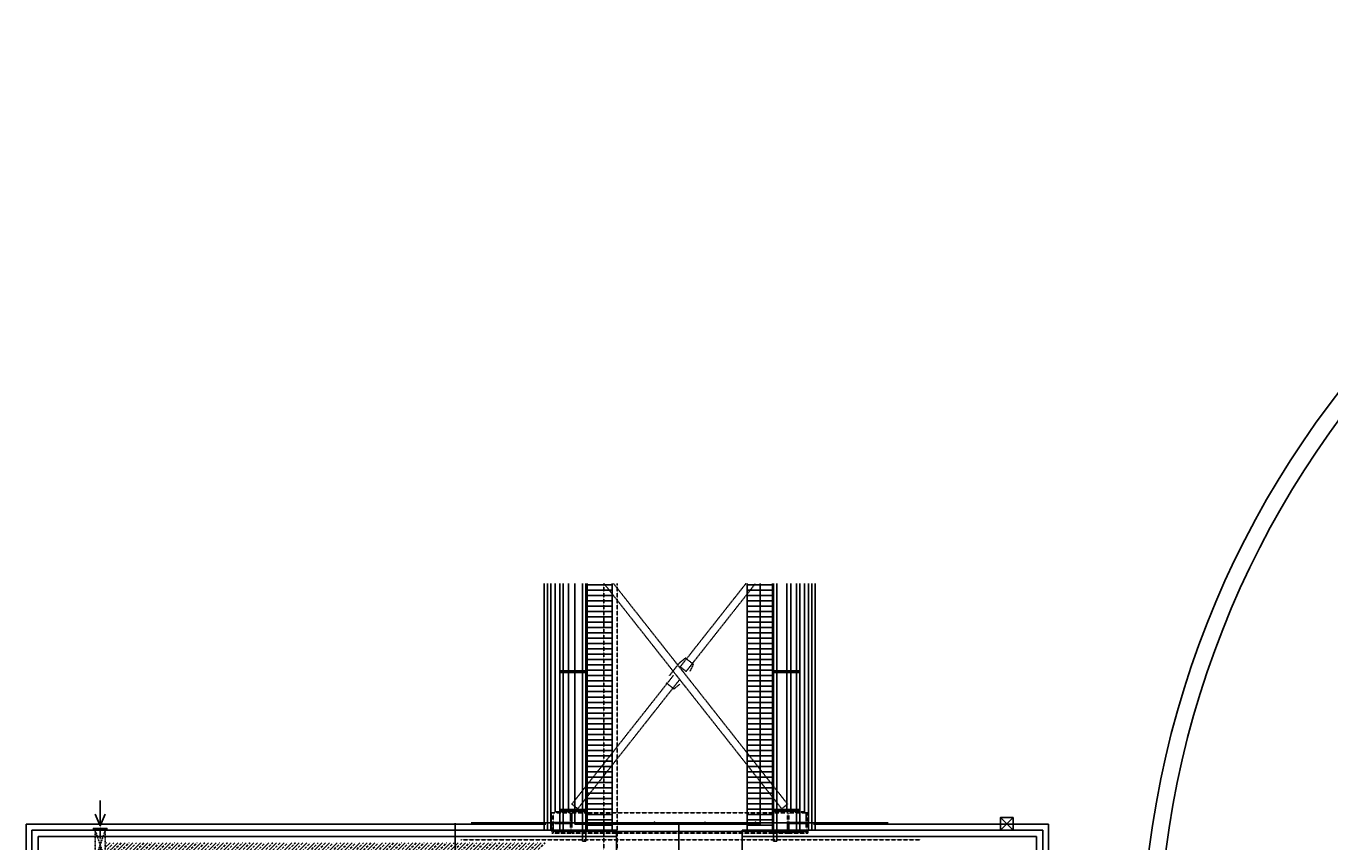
# Model space of a CAD drawing. Header units: inches. Extents: x -281236 to -70395, y 38777 to 102341.
# Tile 69 of 244: x -145148 to -143600, y 51655 to 52624. Entities that reach past the tile are written whole.
import ezdxf

# ---------------------------------------------------------------- set-up
doc = ezdxf.new("R2010")
doc.units = ezdxf.units.IN
doc.header["$MEASUREMENT"] = 0
for name, pattern in [('CENTER', [2, 1.25, -0.25, 0.25, -0.25]), ('DASHDOT', [1, 0.5, -0.25, 0, -0.25]), ('DASHED', [0.75, 0.5, -0.25]), ('DASHED2', [0.375, 0.25, -0.125])]:
    doc.linetypes.add(name, pattern=pattern)
doc.layers.get('0').update_dxf_attribs({"color": 101})
for name, color, linetype in [('Det-metal', 141, 'Continuous'), ('Drz---drzwi', 5, 'Continuous'), ('Fas-balustrada-widok', 64, 'Continuous'), ('Ins-went', 141, 'Continuous'), ('Ins-wod', 152, 'Continuous'), ('m-went-wywiew', 1, 'Continuous'), ('Os-osie', 8, 'CENTER'), ('Pos-hatch', 144, 'Continuous'), ('Pos-widok', 121, 'Continuous'), ('Pzt-chodniki', 8, 'Continuous'), ('Sc-beton-hatch', 86, 'Continuous'), ('Sc-izolacja term-styropian', 151, 'STYROPIAN-KA'), ('Sc-kamien', 31, 'Continuous'), ('Sc-systemowe', 150, 'Continuous'), ('W-idok', 9, 'Continuous'), ('W-idok nad', 5, 'DASHED2')]:
    doc.layers.add(name, color=color, linetype=linetype)
doc.linetypes.add('BATTING', pattern='A,0.0001,-0.1,[134,ltypeshp.shx,S=0.1,R=0,X=-0.1,Y=0],-0.2,[134,ltypeshp.shx,S=0.1,R=180,X=0.1,Y=0],-0.1', length=0.4001)
doc.linetypes.add('STYROPIAN-KA', pattern='A,0.0001,-0.1,[135,ltypeshp.shx,S=0.1,R=0,X=-0.1,Y=0],0,[135,ltypeshp.shx,S=0.1,R=180,X=0.1,Y=0],-0.1', length=0.2001)
pattern_1 = [(180, (-196049.7697, 113974.1994), (-1e-15, -6.35), [])]

# ---------------------------------------------------------------- blocks, each defined once
blk = doc.blocks.new('_STRZAŁKA_WENT')
for q in [(-6, -14), (0, -30.2), (6, -14)]:
    blk.add_line((0, 0), q)
blk = doc.blocks.new('_DKGJHF')
at = {"ltscale": 7}
for p, q in [((-21.1, -77), (35.9, -77)), ((-5, -145.5), (-105, -145.5)), ((-5, -147.5), (-105, -147.5))]:
    blk.add_line(p, q, dxfattribs=at)
for points in [[(5, -7.5), (5, 0), (-5, 0), (-5, -7.5)], [(5, -155), (5, -147.5), (-5, -147.5), (-5, -155)]]:
    blk.add_lwpolyline(points, close=True, dxfattribs=at)
for points in [[(-45, -7.5), (-5, -7.5)], [(-5, -147.5), (-5, -7.5)]]:
    blk.add_lwpolyline(points, dxfattribs=at)
for centre, radius, start, end in [((-5, -7.5), 40, 180, 270), ((-5, -147.5), 100, 90, 180)]:
    blk.add_arc(centre, radius, start, end)

msp = doc.modelspace()

# ---------------------------------------------------------------- hatches: boundary and pattern name
at = {"layer": 'Pos-hatch'}
h = msp.add_hatch(dxfattribs=at)
h.set_pattern_fill('ANSI31', color=256, scale=2, angle=135, style=0)
h.set_pattern_definition(pattern_1)
h.paths.add_polyline_path([(-144452.22, 51961.53), (-144482.22, 51961.53), (-144482.22, 51668.69), (-144452.22, 51668.69)])
h = msp.add_hatch(dxfattribs=at)
h.set_pattern_fill('ANSI31', color=256, scale=2, angle=135, style=0)
h.set_pattern_definition(pattern_1)
h.paths.add_polyline_path([(-144262.22, 51961.53), (-144292.22, 51961.53), (-144292.22, 51668.69), (-144262.22, 51668.69)])
at = {"layer": 'Sc-beton-hatch'}
h = msp.add_hatch(dxfattribs=at)
h.set_pattern_fill('ANSI33', color=256, style=0)
h.set_pattern_definition([(45, (-196049.7697, 113974.1994), (-4.49012806, 4.49012806), []), (45, (-196045.2795, 113974.1994), (-4.49012806, 4.49012806), [3.175, -1.5875])])
h.paths.add_polyline_path([(-144791.22, 51633.69), (-144791.22, 51630.38), (-144781.22, 51630.38), (-144781.22, 51643.69), (-145054.22, 51643.69), (-145054.22, 51633.69)])
h.paths.add_polyline_path([(-144781.22, 51643.69), (-144781.22, 51630.38), (-144771.22, 51630.38), (-144771.22, 51633.69), (-144753.22, 51633.69), (-144753.22, 51643.69)])
h.paths.add_polyline_path([(-144781.22, 51653.69), (-144781.22, 51643.69), (-144753.22, 51643.69), (-144753.22, 51653.69)])
h.paths.add_polyline_path([(-144781.22, 51643.69), (-144781.22, 51653.69), (-145054.22, 51653.69), (-145054.22, 51643.69)])
h.paths.add_polyline_path([(-144546.39, 51633.69), (-144538.5, 51643.69), (-144702.22, 51643.69), (-144702.22, 51633.69)])
h.paths.add_polyline_path([(-144538.5, 51643.69), (-144530.61, 51653.69), (-144702.22, 51653.69), (-144702.22, 51643.69)])
h.paths.add_polyline_path([(-144702.22, 51643.69), (-144702.22, 51653.69), (-144753.22, 51653.69), (-144753.22, 51643.69)])
h.paths.add_polyline_path([(-144753.22, 51643.69), (-144753.22, 51633.69), (-144702.22, 51633.69), (-144702.22, 51643.69)])
h.paths.add_polyline_path([(-144852.99, 51633.24), (-144852.99, 51687.46), (-144818.49, 51687.46), (-144818.49, 51633.24)], flags=9)
h.paths.add_polyline_path([(-144877.47, 51623.66), (-144869.07, 51623.66), (-144869.07, 51635.66), (-144877.47, 51635.66)], flags=9)
h.paths.add_polyline_path([(-144889.15, 51622.81), (-144878.24, 51622.81), (-144878.24, 51639.95), (-144889.15, 51639.95)], flags=9)
h.paths.add_polyline_path([(-144867.72, 51622.66), (-144848.92, 51622.66), (-144848.92, 51640.66), (-144867.72, 51640.66)], flags=9)
h.paths.add_polyline_path([(-144925.7, 51601.81), (-144820.16, 51601.81), (-144820.16, 51623.23), (-144925.7, 51623.23)], flags=9)
h.paths.add_polyline_path([(-144671.67, 51635.23), (-144671.67, 51652.15), (-144654.42, 51652.15), (-144654.42, 51635.23)], flags=9)

# ---------------------------------------------------------------- linework, layer by layer
msp.add_lwpolyline([(-144245.22, 51961.53), (-144245.22, 51693.19)])
at = {"layer": 'Det-metal', "ltscale": 0.5}
for p, q in [((-144520.22, 51961.53), (-144520.22, 51690.19)), ((-144504.22, 51690.19), (-144504.22, 51961.53)), ((-144240.22, 51961.53), (-144240.22, 51690.19)), ((-144224.22, 51690.19), (-144224.22, 51961.53))]:
    msp.add_line(p, q, dxfattribs=at)
at = {"layer": 'Det-metal', "linetype": 'DASHED', "ltscale": 0.5}
for p, q in [((-144462.15, 51961.53), (-144262.22, 51708.05)), ((-144262.22, 51722.4), (-144450.82, 51961.53)), ((-144293.62, 51961.53), (-144371.6, 51862.65)), ((-144364.62, 51857.15), (-144282.3, 51961.53)), ((-144365.39, 51873.04), (-144372.54, 51867.21)), ((-144355.97, 51865.61), (-144365.39, 51873.04)), ((-144372.54, 51867.21), (-144384.47, 51852.08)), ((-144364.62, 51857.15), (-144371.6, 51862.65)), ((-144359.97, 51857.3), (-144355.97, 51865.61)), ((-144379.82, 51852.23), (-144482.22, 51722.4)), ((-144482.22, 51708.05), (-144372.84, 51846.73)), ((-144388.47, 51843.77), (-144379.05, 51836.34)), ((-144379.05, 51836.34), (-144371.91, 51842.17)), ((-144482.22, 51722.4), (-144500.28, 51699.51)), ((-144244.16, 51699.51), (-144262.22, 51722.4)), ((-144493.3, 51694), (-144482.22, 51708.05)), ((-144262.22, 51708.05), (-144251.14, 51694)), ((-144522.52, 51689.19), (-144524.22, 51689.19)), ((-144524.22, 51689.19), (-144524.22, 51665.19)), ((-144522.52, 51689.19), (-144522.52, 51679.79)), ((-144501.92, 51689.19), (-144522.52, 51689.19)), ((-144522.52, 51677.69), (-144522.52, 51689.19)), ((-144504.22, 51690.19), (-144520.22, 51690.19)), ((-144501.92, 51679.79), (-144501.92, 51689.19)), ((-144501.92, 51689.19), (-144501.92, 51677.69)), ((-144500.22, 51689.19), (-144501.92, 51689.19)), ((-144493.3, 51694), (-144500.28, 51699.51)), ((-144500.22, 51677.69), (-144500.22, 51689.19)), ((-144482.22, 51689.19), (-144500.22, 51689.19)), ((-144500.22, 51665.19), (-144500.22, 51689.19)), ((-144482.22, 51689.19), (-144262.22, 51689.19)), ((-144244.22, 51689.19), (-144262.22, 51689.19)), ((-144251.14, 51694), (-144244.16, 51699.51)), ((-144244.22, 51689.19), (-144244.22, 51677.69)), ((-144242.52, 51689.19), (-144244.22, 51689.19)), ((-144244.22, 51689.19), (-144244.22, 51665.19)), ((-144242.52, 51689.19), (-144242.52, 51679.79)), ((-144221.92, 51689.19), (-144242.52, 51689.19)), ((-144242.52, 51677.69), (-144242.52, 51689.19)), ((-144240.22, 51690.19), (-144224.22, 51690.19)), ((-144221.92, 51679.79), (-144221.92, 51689.19)), ((-144221.92, 51689.19), (-144221.92, 51677.69)), ((-144220.22, 51689.19), (-144221.92, 51689.19)), ((-144220.22, 51665.19), (-144220.22, 51689.19)), ((-144501.92, 51677.69), (-144522.52, 51677.69)), ((-144522.52, 51677.69), (-144520.42, 51677.69)), ((-144522.52, 51676.69), (-144501.92, 51676.69)), ((-144522.52, 51665.19), (-144522.52, 51676.69)), ((-144520.42, 51676.69), (-144522.52, 51676.69)), ((-144522.52, 51674.59), (-144522.52, 51665.19)), ((-144520.42, 51677.69), (-144504.02, 51677.69)), ((-144504.02, 51676.69), (-144520.42, 51676.69)), ((-144504.02, 51677.69), (-144501.92, 51677.69)), ((-144501.92, 51676.69), (-144504.02, 51676.69)), ((-144501.92, 51676.69), (-144501.92, 51665.19)), ((-144501.92, 51665.19), (-144501.92, 51674.59)), ((-144500.22, 51676.69), (-144500.22, 51677.69)), ((-144500.22, 51676.69), (-144500.22, 51665.19)), ((-144463, 51677.37), (-144463.02, 51677.19)), ((-144463.02, 51677.19), (-144463, 51677.01)), ((-144462.94, 51677.54), (-144463, 51677.37)), ((-144463, 51677.01), (-144462.94, 51676.84)), ((-144462.85, 51677.69), (-144462.94, 51677.54)), ((-144462.94, 51676.84), (-144462.85, 51676.69)), ((-144462.72, 51677.82), (-144462.85, 51677.69)), ((-144462.85, 51676.69), (-144462.72, 51676.57)), ((-144462.57, 51677.91), (-144462.72, 51677.82)), ((-144462.72, 51676.57), (-144462.57, 51676.47)), ((-144462.4, 51677.97), (-144462.57, 51677.91)), ((-144462.57, 51676.47), (-144462.4, 51676.41)), ((-144462.22, 51677.99), (-144462.4, 51677.97)), ((-144462.4, 51676.41), (-144462.22, 51676.39)), ((-144462.04, 51677.97), (-144462.22, 51677.99)), ((-144462.22, 51676.39), (-144462.04, 51676.41)), ((-144461.88, 51677.91), (-144462.04, 51677.97)), ((-144462.04, 51676.41), (-144461.88, 51676.47)), ((-144461.72, 51677.82), (-144461.88, 51677.91)), ((-144461.88, 51676.47), (-144461.72, 51676.57)), ((-144461.6, 51677.69), (-144461.72, 51677.82)), ((-144461.72, 51676.57), (-144461.6, 51676.69)), ((-144461.5, 51677.54), (-144461.6, 51677.69)), ((-144461.6, 51676.69), (-144461.5, 51676.84)), ((-144461.44, 51677.37), (-144461.5, 51677.54)), ((-144461.5, 51676.84), (-144461.44, 51677.01)), ((-144461.42, 51677.19), (-144461.44, 51677.37)), ((-144461.44, 51677.01), (-144461.42, 51677.19)), ((-144403, 51677.37), (-144403.02, 51677.19)), ((-144403.02, 51677.19), (-144403, 51677.01)), ((-144402.94, 51677.54), (-144403, 51677.37)), ((-144403, 51677.01), (-144402.94, 51676.84)), ((-144402.85, 51677.69), (-144402.94, 51677.54)), ((-144402.94, 51676.84), (-144402.85, 51676.69)), ((-144402.72, 51677.82), (-144402.85, 51677.69)), ((-144402.85, 51676.69), (-144402.72, 51676.57)), ((-144402.57, 51677.91), (-144402.72, 51677.82)), ((-144402.72, 51676.57), (-144402.57, 51676.47)), ((-144402.4, 51677.97), (-144402.57, 51677.91)), ((-144402.57, 51676.47), (-144402.4, 51676.41)), ((-144402.22, 51677.99), (-144402.4, 51677.97)), ((-144402.4, 51676.41), (-144402.22, 51676.39)), ((-144402.04, 51677.97), (-144402.22, 51677.99)), ((-144402.22, 51676.39), (-144402.04, 51676.41)), ((-144401.88, 51677.91), (-144402.04, 51677.97)), ((-144402.04, 51676.41), (-144401.88, 51676.47)), ((-144401.72, 51677.82), (-144401.88, 51677.91)), ((-144401.88, 51676.47), (-144401.72, 51676.57)), ((-144401.6, 51677.69), (-144401.72, 51677.82)), ((-144401.72, 51676.57), (-144401.6, 51676.69)), ((-144401.5, 51677.54), (-144401.6, 51677.69)), ((-144401.6, 51676.69), (-144401.5, 51676.84)), ((-144401.44, 51677.37), (-144401.5, 51677.54)), ((-144401.5, 51676.84), (-144401.44, 51677.01)), ((-144401.42, 51677.19), (-144401.44, 51677.37)), ((-144401.44, 51677.01), (-144401.42, 51677.19)), ((-144343, 51677.37), (-144343.02, 51677.19)), ((-144343.02, 51677.19), (-144343, 51677.01)), ((-144342.94, 51677.54), (-144343, 51677.37)), ((-144343, 51677.01), (-144342.94, 51676.84)), ((-144342.85, 51677.69), (-144342.94, 51677.54)), ((-144342.94, 51676.84), (-144342.85, 51676.69)), ((-144342.72, 51677.82), (-144342.85, 51677.69)), ((-144342.85, 51676.69), (-144342.72, 51676.57)), ((-144342.57, 51677.91), (-144342.72, 51677.82)), ((-144342.72, 51676.57), (-144342.57, 51676.47)), ((-144342.4, 51677.97), (-144342.57, 51677.91)), ((-144342.57, 51676.47), (-144342.4, 51676.41)), ((-144342.22, 51677.99), (-144342.4, 51677.97)), ((-144342.4, 51676.41), (-144342.22, 51676.39)), ((-144342.04, 51677.97), (-144342.22, 51677.99)), ((-144342.22, 51676.39), (-144342.04, 51676.41)), ((-144341.88, 51677.91), (-144342.04, 51677.97)), ((-144342.04, 51676.41), (-144341.88, 51676.47)), ((-144341.72, 51677.82), (-144341.88, 51677.91)), ((-144341.88, 51676.47), (-144341.72, 51676.57)), ((-144341.6, 51677.69), (-144341.72, 51677.82)), ((-144341.72, 51676.57), (-144341.6, 51676.69)), ((-144341.5, 51677.54), (-144341.6, 51677.69)), ((-144341.6, 51676.69), (-144341.5, 51676.84)), ((-144341.44, 51677.37), (-144341.5, 51677.54)), ((-144341.5, 51676.84), (-144341.44, 51677.01)), ((-144341.42, 51677.19), (-144341.44, 51677.37)), ((-144341.44, 51677.01), (-144341.42, 51677.19)), ((-144283, 51677.37), (-144283.02, 51677.19)), ((-144283.02, 51677.19), (-144283, 51677.01)), ((-144282.94, 51677.54), (-144283, 51677.37)), ((-144283, 51677.01), (-144282.94, 51676.84)), ((-144282.85, 51677.69), (-144282.94, 51677.54)), ((-144282.94, 51676.84), (-144282.85, 51676.69)), ((-144282.72, 51677.82), (-144282.85, 51677.69)), ((-144282.85, 51676.69), (-144282.72, 51676.57)), ((-144282.57, 51677.91), (-144282.72, 51677.82)), ((-144282.72, 51676.57), (-144282.57, 51676.47)), ((-144282.4, 51677.97), (-144282.57, 51677.91)), ((-144282.57, 51676.47), (-144282.4, 51676.41)), ((-144282.22, 51677.99), (-144282.4, 51677.97)), ((-144282.4, 51676.41), (-144282.22, 51676.39)), ((-144282.04, 51677.97), (-144282.22, 51677.99)), ((-144282.22, 51676.39), (-144282.04, 51676.41)), ((-144281.88, 51677.91), (-144282.04, 51677.97)), ((-144282.04, 51676.41), (-144281.88, 51676.47)), ((-144281.72, 51677.82), (-144281.88, 51677.91)), ((-144281.88, 51676.47), (-144281.72, 51676.57)), ((-144281.6, 51677.69), (-144281.72, 51677.82)), ((-144281.72, 51676.57), (-144281.6, 51676.69)), ((-144281.5, 51677.54), (-144281.6, 51677.69)), ((-144281.6, 51676.69), (-144281.5, 51676.84)), ((-144281.44, 51677.37), (-144281.5, 51677.54)), ((-144281.5, 51676.84), (-144281.44, 51677.01)), ((-144281.42, 51677.19), (-144281.44, 51677.37)), ((-144281.44, 51677.01), (-144281.42, 51677.19)), ((-144244.22, 51677.69), (-144244.22, 51676.69)), ((-144244.22, 51665.19), (-144244.22, 51676.69)), ((-144221.92, 51677.69), (-144242.52, 51677.69)), ((-144242.52, 51677.69), (-144240.42, 51677.69)), ((-144242.52, 51676.69), (-144221.92, 51676.69)), ((-144242.52, 51665.19), (-144242.52, 51676.69)), ((-144240.42, 51676.69), (-144242.52, 51676.69)), ((-144242.52, 51674.59), (-144242.52, 51665.19)), ((-144240.42, 51677.69), (-144224.02, 51677.69)), ((-144224.02, 51676.69), (-144240.42, 51676.69)), ((-144232.62, 51677.69), (-144233.42, 51677.69)), ((-144224.02, 51677.69), (-144221.92, 51677.69)), ((-144221.92, 51676.69), (-144224.02, 51676.69)), ((-144221.92, 51676.69), (-144221.92, 51665.19)), ((-144221.92, 51665.19), (-144221.92, 51674.59)), ((-144524.22, 51665.19), (-144522.52, 51665.19)), ((-144522.52, 51665.19), (-144501.92, 51665.19)), ((-144501.92, 51665.19), (-144500.22, 51665.19)), ((-144500.22, 51665.19), (-144482.22, 51665.19)), ((-144482.22, 51665.19), (-144262.22, 51665.19)), ((-144262.22, 51665.19), (-144244.22, 51665.19)), ((-144244.22, 51665.19), (-144242.52, 51665.19)), ((-144242.52, 51665.19), (-144221.92, 51665.19)), ((-144221.92, 51665.19), (-144220.22, 51665.19))]:
    msp.add_line(p, q, dxfattribs=at)
msp.add_lwpolyline([(-144086.22, 51657.19), (-144632.22, 51657.19)], dxfattribs=at)
at = {"layer": 'Fas-balustrada-widok'}
for points in [[(-144514.72, 51961.53), (-144514.72, 51666.01)], [(-144510.72, 51961.53), (-144510.72, 51666.01)], [(-144487.72, 51961.53), (-144487.72, 51655.52)], [(-144483.72, 51961.53), (-144483.72, 51655.52)], [(-144260.72, 51961.53), (-144260.72, 51655.52)], [(-144256.72, 51961.53), (-144256.72, 51655.52)], [(-144233.72, 51961.53), (-144233.72, 51666.01)], [(-144229.72, 51961.53), (-144229.72, 51666.01)], [(-144514.72, 51857.69), (-144483.72, 51857.69)], [(-144260.72, 51857.69), (-144229.72, 51857.69)], [(-144514.72, 51855.69), (-144483.72, 51855.69)], [(-144260.72, 51855.69), (-144229.72, 51855.69)], [(-144514.72, 51693.19), (-144483.72, 51693.19)], [(-144514.72, 51691.19), (-144483.72, 51691.19)], [(-144260.72, 51693.19), (-144229.72, 51693.19)], [(-144260.72, 51691.19), (-144229.72, 51691.19)], [(-144483.72, 51655.52), (-144487.72, 51655.52)], [(-144260.72, 51668.01), (-144229.72, 51668.01)], [(-144260.72, 51666.01), (-144229.72, 51666.01)], [(-144256.72, 51655.52), (-144260.72, 51655.52)]]:
    msp.add_lwpolyline(points, dxfattribs=at)
at = {"layer": 'Ins-went'}
msp.add_lwpolyline([(-145065.22, 51668.69), (-145068.22, 51668.69), (-145068.22, 51670.69), (-145052.22, 51670.69), (-145052.22, 51668.69)], close=True, dxfattribs=at)
at = {"layer": 'Ins-wod'}
for points in [[(-144533.22, 51668.69), (-144533.22, 51961.53)], [(-144211.22, 51668.69), (-144211.22, 51961.53)], [(-143991.22, 51683.69), (-143976.22, 51668.69)], [(-143991.22, 51668.69), (-143976.22, 51683.69)]]:
    msp.add_lwpolyline(points, dxfattribs=at)
at = {"layer": 'Ins-wod', "linetype": 'DASHED', "ltscale": 0.5}
for points in [[(-144462.36, 51961.53), (-144462.36, 51530.69)], [(-144446.36, 51961.53), (-144446.36, 51546.69)]]:
    msp.add_lwpolyline(points, dxfattribs=at)
at = {"layer": 'Ins-wod'}
msp.add_lwpolyline([(-143976.22, 51683.69), (-143976.22, 51668.69), (-143991.22, 51668.69), (-143991.22, 51683.69)], close=True, dxfattribs=at)
at = {"layer": 'm-went-wywiew', "linetype": 'DASHED', "const_width": 2}
msp.add_lwpolyline([(-144178.25, 51600.67), (-144638.97, 51600.84), (-144638.97, 51677.01)], dxfattribs=at)
at = {"layer": 'Os-osie', "ltscale": 0.5}
msp.add_line((-144619.79, 51677.19), (-144124.66, 51677.19), dxfattribs=at)
at = {"layer": 'Pos-widok'}
for points in [[(-144496.82, 51675.87), (-144276.82, 51675.87), (-144276.82, 51961.53)], [(-144496.82, 51961.53), (-144496.82, 51675.87)]]:
    msp.add_lwpolyline(points, dxfattribs=at)
at = {"layer": 'Pzt-chodniki'}
for radius in [1120, 1100]:
    msp.add_arc((-142703.84, 51503.69), radius, 90, 180, dxfattribs=at)
at = {"layer": 'Sc-izolacja term-styropian', "linetype": 'ByBlock'}
for p, q in [((-145141.22, 51130.69), (-145141.22, 51668.69)), ((-145141.22, 51668.69), (-144447.22, 51668.69)), ((-143941.22, 51668.69), (-143941.22, 51457.19))]:
    msp.add_line(p, q, dxfattribs=at)
at = {"layer": 'Sc-izolacja term-styropian', "linetype": 'BATTING', "ltscale": 0.35}
for p, q in [((-145133.72, 51130.69), (-145133.72, 51661.19)), ((-145133.72, 51661.19), (-144447.22, 51661.19)), ((-143948.72, 51661.19), (-143948.72, 51457.19))]:
    msp.add_line(p, q, dxfattribs=at)
at = {"layer": 'Sc-izolacja term-styropian', "linetype": 'ByBlock'}
for points in [[(-144447.22, 51643.69), (-144447.22, 51668.69)], [(-144298.22, 51668.69), (-143941.22, 51668.69)], [(-144298.22, 51643.69), (-144298.22, 51668.69)]]:
    msp.add_lwpolyline(points, dxfattribs=at)
at = {"layer": 'Sc-izolacja term-styropian', "linetype": 'BATTING', "ltscale": 0.35}
msp.add_lwpolyline([(-144298.22, 51661.19), (-143948.72, 51661.19)], dxfattribs=at)
at = {"layer": 'Sc-kamien'}
for p, q in [((-145148.22, 51130.69), (-145148.22, 51675.69)), ((-145148.22, 51675.69), (-144531.22, 51675.69)), ((-143934.22, 51675.69), (-143934.22, 51457.19))]:
    msp.add_line(p, q, dxfattribs=at)
msp.add_lwpolyline([(-144213.22, 51675.69), (-143934.22, 51675.69)], dxfattribs=at)
at = {"layer": 'Sc-systemowe'}
for points in [[(-144529.22, 51961.53), (-144529.22, 51668.69)], [(-144525.22, 51961.53), (-144525.22, 51668.69)], [(-144219.22, 51961.53), (-144219.22, 51668.69)], [(-144215.22, 51961.53), (-144215.22, 51668.69)]]:
    msp.add_lwpolyline(points, dxfattribs=at)
at = {"layer": 'W-idok'}
for points in [[(-144482.22, 51668.69), (-144482.22, 51961.53)], [(-144452.22, 51668.69), (-144452.22, 51961.53)], [(-144292.22, 51668.69), (-144292.22, 51961.53)], [(-144262.22, 51668.69), (-144262.22, 51961.53)]]:
    msp.add_lwpolyline(points, dxfattribs=at)
at = {"layer": 'W-idok', "linetype": 'DASHED'}
msp.add_lwpolyline([(-144522.22, 51667.01), (-144222.22, 51667.01)], dxfattribs=at)
at = {"layer": 'W-idok nad', "linetype": 'DASHDOT', "ltscale": 0.2}
msp.add_lwpolyline([(-145060.22, 51673.69), (-145060.22, 51628.69)], dxfattribs=at)
at = {"layer": 'W-idok nad', "ltscale": 0.5}
for points in [[(-145066.22, 51633.69), (-145066.22, 51668.69)], [(-145066.22, 51668.69), (-145054.22, 51633.69)], [(-145066.22, 51633.69), (-145054.22, 51668.69)], [(-145054.22, 51633.69), (-145054.22, 51668.69)]]:
    msp.add_lwpolyline(points, dxfattribs=at)

# ---------------------------------------------------------------- block references
at = {"layer": 'Drz---drzwi', "rotation": 90}
msp.add_blockref('_DKGJHF', (-144450.22, 51638.69), dxfattribs=at)
at = {"layer": 'Ins-went', "rotation": 180}
msp.add_blockref('_STRZAŁKA_WENT', (-145060.22, 51673.69), dxfattribs=at)

doc.saveas('drawing.dxf')
